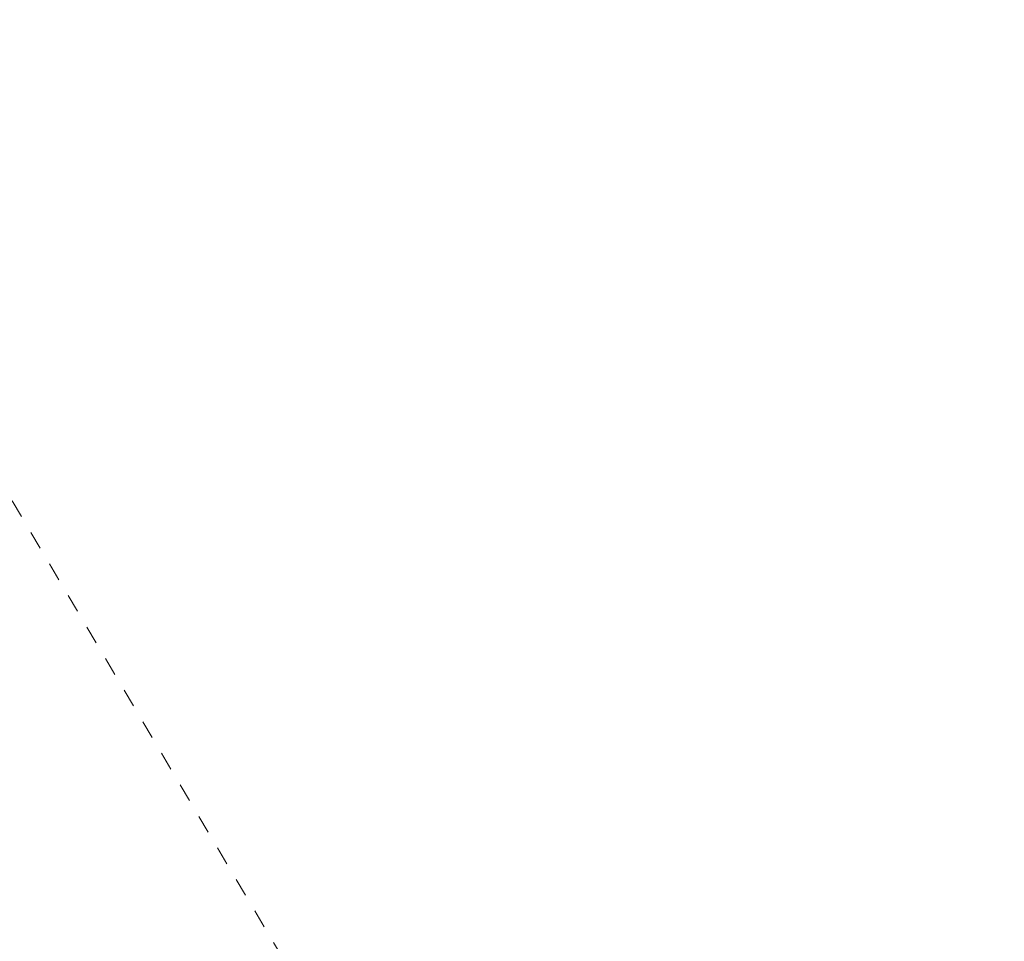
# Model space of a CAD drawing. Header units: metres. Extents: x 5504996 to 5514259, y 5943254 to 5951281.
# Tile 39 of 256: x 5509123 to 5509149, y 5947740 to 5947765. Entities that reach past the tile are written whole.
import ezdxf

# ---------------------------------------------------------------- set-up
doc = ezdxf.new("R2010")
doc.units = ezdxf.units.M
doc.linetypes.add('L_0_03', pattern=[1, 0.5, -0.5])
doc.layers.add('EGB_KonturUzytkuGruntowego', color=7, linetype='L_0_03', lineweight=18, true_color=0x008000)

msp = doc.modelspace()

# ---------------------------------------------------------------- linework, layer by layer
at = {"layer": 'EGB_KonturUzytkuGruntowego', "color": 96, "linetype": 'L_0_03', "lineweight": 18, "true_color": 0x008000, "flags": 128}
msp.add_lwpolyline([(5508597.61, 5947935.71), (5508597.55, 5947948.08), (5508602.03, 5947948.57), (5508602.08, 5947938.57), (5508604.73, 5947935.22), (5508654.68, 5947930.72), (5508698.68, 5947913.97), (5508722.9, 5947910.73), (5508793.21, 5947901.31), (5508795.94, 5947900.95), (5508803.63, 5947898.73), (5508825.53, 5947892.4), (5508866.02, 5947880.71), (5508876.03, 5947875.03), (5508893.77, 5947864.92), (5508898.52, 5947862.44), (5508925.01, 5947848.54), (5509014.84, 5947797.21), (5509042.07, 5947783.91), (5509084.08, 5947766.9), (5509103.75, 5947760.77), (5509054.51, 5947853.99), (5509038.61, 5947912.51), (5509021.12, 5947991.85), (5509022.24, 5948044.37), (5509025.94, 5948069.25), (5509046.98, 5948067.88), (5509050.67, 5948067.68), (5509073.59, 5948066.93), (5509096.54, 5948066.05), (5509127.04, 5948065.27), (5509132.98, 5948065.08), (5509152.99, 5948064.9), (5509173.03, 5948064.56), (5509193, 5948064.29), (5509198.42, 5948063.71), (5509199.18, 5948063.69), (5509220.64, 5948063.25), (5509225.45, 5948063.15), (5509245.01, 5948062.75), (5509257.97, 5948062.5), (5509294.98, 5948061.8), (5509319.32, 5948060.99), (5509356.99, 5948060.25), (5509421.92, 5948058.97), (5509435.89, 5948058.53), (5509466.74, 5948057.56), (5509490.66, 5948056.81), (5509504.11, 5948056.38), (5509557.63, 5948054.7), (5509564.76, 5948054.47), (5509576.68, 5948054.11), (5509620.93, 5948052.71), (5509657.27, 5948051.56), (5509685.44, 5948050.68), (5509686.51, 5948085.74), (5509687.18, 5948108.13), (5509687.88, 5948130.75), (5509693.87, 5948130.58), (5509691.42, 5948050.47), (5509732.28, 5948049.13), (5509730.85, 5948021.07), (5509696.68, 5948022.39), (5509594.76, 5948026.15), (5509499.66, 5948029.64), (5509499.56, 5947905.29), (5509504.5, 5947899.94), (5509587.6, 5947896.1), (5509585.59, 5947864.33), (5509575.37, 5947864.59), (5509576.64, 5947886.08), (5509498.13, 5947890.31), (5509488.23, 5947890.75), (5509488.48, 5947913.74), (5509489.33, 5947995.12), (5509489.7, 5948030.11), (5509479.3, 5948030.34), (5509467.32, 5948030.6), (5509455.22, 5948030.86), (5509385.84, 5948032.34), (5509377.95, 5948032.51), (5509350.87, 5948033.35), (5509349.2, 5947959.13), (5509337.71, 5947959.76), (5509334.66, 5947888.98), (5509297.54, 5947892), (5509292.75, 5947892.4), (5509255.93, 5947895.18), (5509255.67, 5947887.03), (5509254.71, 5947863.82), (5509252.12, 5947789.29), (5509251.67, 5947776.84), (5509251.54, 5947772.88), (5509250.57, 5947745.43), (5509238.85, 5947743.15), (5509239.95, 5947776.32), (5509240.47, 5947791.94), (5509242.64, 5947857.18), (5509213.31, 5947858.09), (5509181.75, 5947859.21), (5509155.43, 5947860.14), (5509148.09, 5947860.4), (5509148.58, 5947872.41), (5509156.2, 5947872.11), (5509168.78, 5947871.69), (5509209.59, 5947870.27), (5509209.84, 5947882.42), (5509210.41, 5947910.65), (5509217.55, 5947910.12), (5509243.89, 5947908.17), (5509243.99, 5947933.37), (5509244.04, 5947945.4), (5509250.22, 5947945.91), (5509269.02, 5947947.43), (5509311.05, 5947971.5), (5509322.9, 5947982.43), (5509336.22, 5948001.66), (5509336.53, 5948033.79), (5509270.72, 5948035.85), (5509259.72, 5948036.18), (5509245.23, 5948036.63), (5509142.07, 5948038.95), (5509087.26, 5948041.33), (5509083.23, 5948041.5), (5509032.28, 5948043.7), (5509031.65, 5948022.04), (5509030.76, 5947991.55), (5509032.54, 5947991.59), (5509038.33, 5947964.49), (5509049.46, 5947912.36), (5509075.97, 5947836.54), (5509081.53, 5947820.99), (5509109.59, 5947773.36), (5509138.95, 5947723.71), (5509132.11, 5947722.74), (5509126.18, 5947721.9), (5509120.95, 5947731.74), (5509108.73, 5947755.83), (5509105.61, 5947756.69), (5509100.47, 5947758.09), (5509081.88, 5947763.18), (5509040.48, 5947779.48), (5509013.58, 5947792.7), (5508975.08, 5947814.8), (5508923.74, 5947844.25), (5508885.92, 5947864.82), (5508863.7, 5947877.03), (5508833.74, 5947885.83), (5508795.87, 5947896.95), (5508793.76, 5947897.24), (5508724.56, 5947906.47), (5508697.07, 5947910.13), (5508654.28, 5947926.6), (5508597.44, 5947931.57)], close=True, dxfattribs=at)

doc.saveas('drawing.dxf')
